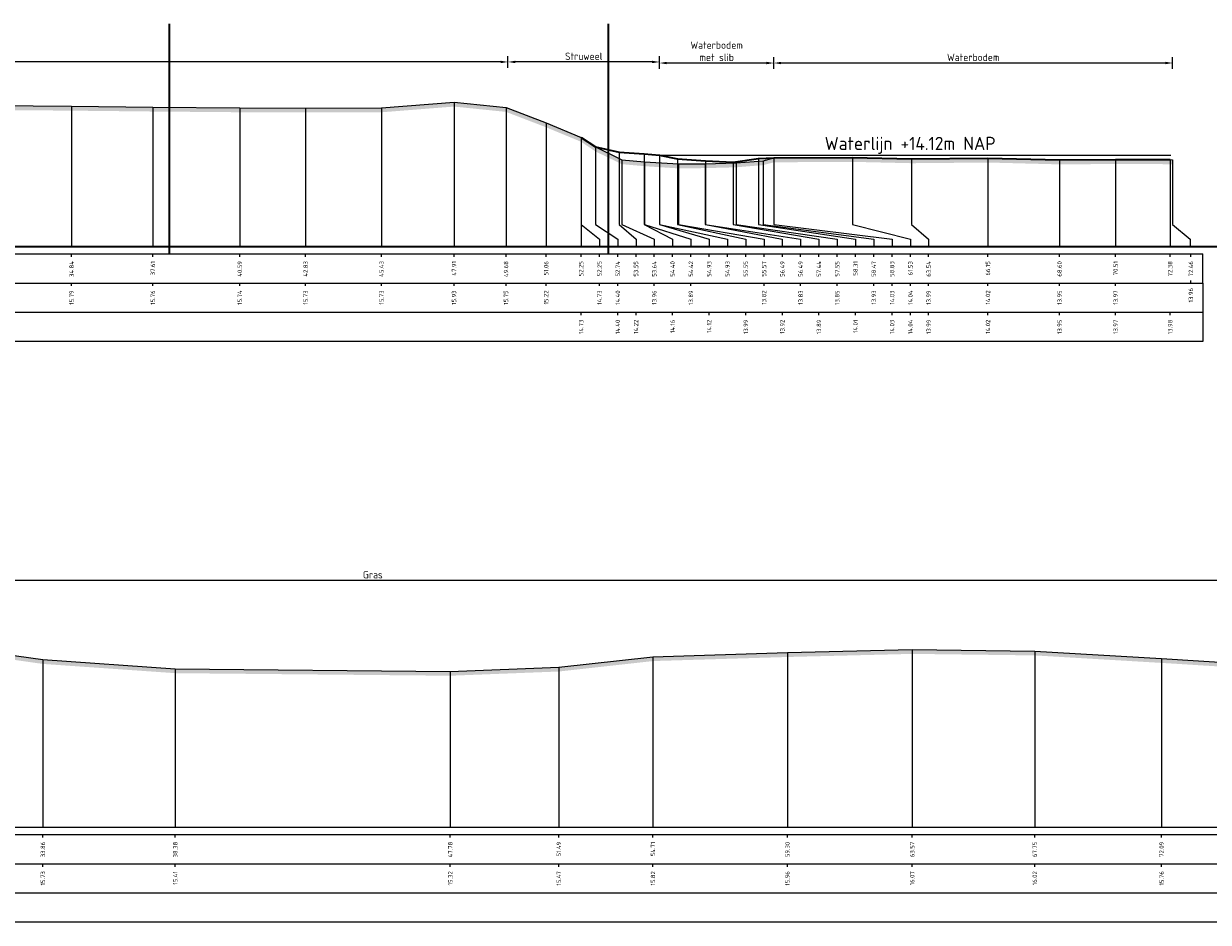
# Model space of a CAD drawing. Header units: metres. Extents: x 197883 to 206898, y 361907 to 364395.
# Tile 184 of 256: x 205948 to 205989, y 363754 to 363784. Entities that reach past the tile are written whole.
import ezdxf
from ezdxf.enums import TextEntityAlignment as Align

# ---------------------------------------------------------------- set-up
doc = ezdxf.new("R2010")
doc.units = ezdxf.units.M
doc.header["$PDMODE"] = 35
doc.header["$PDSIZE"] = 0.075
doc.layers.add('N-WE-OG-HULPLIJN-G', color=50, linetype='Continuous', lineweight=35, plot=False)
doc.layers.add('V-WE-OG-HULPLIJN-G', color=50, linetype='Continuous', lineweight=35, plot=False)
for name, color, linetype, lineweight in [('X-ME-AL-PROFIEL_BOVENKANT SLIB-GD', 42, 'Continuous', 35), ('X-ME-AL-PROFIEL_HUIDIG MAAIVELD-GD', 252, 'Continuous', 0), ('X-XX-AL-DETAIL1-M', 7, 'Continuous', 18), ('X-XX-AL-NAP-T18', 7, 'Continuous', 18)]:
    doc.layers.add(name, color=color, linetype=linetype, lineweight=lineweight)
doc.layers.add('X-ME-AL-PROFIEL_WATERLIJN-GD', color=150, linetype='Continuous')
doc.layers.add('X-ME-AL-PROFIELRASTER-S', color=7, linetype='Continuous')
doc.styles.add('NLCS-ISO', font='NLCS-ISO.ttf', dxfattribs={"height": 1.8})
doc.styles.add('NLCS-ISO-ANNOTATIVE-T18', font='NLCS-ISO.ttf', dxfattribs={"height": 1.8})
doc.styles.add('NLCS-ISO-M100-T25', font='NLCS-ISO.ttf', dxfattribs={"height": 0.25})
doc.dimstyles.new('NLCS-M100-T25-PIJL_L2_H1', dxfattribs={"dimscale": 0.1, "dimtxt": 2.5, "dimasz": 2.5, "dimexe": 2, "dimexo": 2, "dimgap": 0.7, "dimtad": 1, "dimzin": 0, "dimdsep": 46, "dimtxsty": 'NLCS-ISO-M100-T25', "dimcen": 0, "dimdle": 2, "dimclrd": 256, "dimclre": 256, "dimclrt": 256, "dimadec": 1, "dimazin": 0, "dimtfac": 1, "dimtdec": 3, "dimtofl": 0, "dimtmove": 0, "dimatfit": 3, "dimfxl": 2, "dimfxlon": 1, "dimtfillclr": 256, "dimtolj": 1, "dimtzin": 0, "dimlwd": -1, "dimlwe": -1, "dimarcsym": 0})

# ---------------------------------------------------------------- blocks, each defined once
blk = doc.blocks.new('SAL-PROFIELRASTER_BALK_EIND1-D')
at = {"color": 0, "linetype": 'ByBlock', "lineweight": -2}
blk.add_line((1, -12.5), (1, -2.5), dxfattribs=at)
at = {"color": 0, "linetype": 'ByBlock', "lineweight": -2, "flags": 128}
for points in [[(0, 0), (1, 0)], [(0, -2.5), (1, -2.5)], [(0, -12.5), (1, -12.5)]]:
    blk.add_lwpolyline(points, dxfattribs=at)
blk = doc.blocks.new('SAL-PROFIELRASTER_BALK_EIND2-D')
at = {"color": 0, "linetype": 'ByBlock', "lineweight": -2}
for p, q in [((1, -2.5), (1, -12.5)), ((1, -12.5), (0, -12.5))]:
    blk.add_line(p, q, dxfattribs=at)
blk = doc.blocks.new('SAL-PROFIELRASTER_BALK_DATA-D')
at = {"color": 0, "linetype": 'ByBlock', "lineweight": -2}
blk.add_lwpolyline([(0, -3.5), (0, -2.5)], dxfattribs=at)
at = {"color": 0, "linetype": 'ByBlock', "lineweight": -2, "style": 'NLCS-ISO-ANNOTATIVE-T18'}
blk.add_attdef('GETAL', text='', height=1.5, rotation=90, dxfattribs=at).set_placement((0.75, -5), align=Align.RIGHT)
blk = doc.blocks.new('SAL-PROFIELRASTER_AANHAAL-D')
at = {"color": 9, "linetype": 'ByBlock', "lineweight": -2, "flags": 128}
blk.add_lwpolyline([(0, 1), (0, 0)], dxfattribs=at)
blk = doc.blocks.new('SAL-PROFIELRASTER_AANHAAL_STAGGER-D')
at = {"color": 9, "linetype": 'ByBlock', "lineweight": -2, "flags": 128}
for points in [[(0, 0), (0, -0.25)], [(0, -0.25), (1, -0.75)], [(1, -0.75), (1, -1)]]:
    blk.add_lwpolyline(points, dxfattribs=at)
blk = doc.blocks.new('*D217')
at = {"layer": 'Defpoints', "color": 0, "transparency": 16777216}
for p in [(205915.108, 363782.934), (205915.108, 363776.632), (205964.858, 363776.632)]:
    blk.add_point(p, dxfattribs=at)
at = {"layer": 'X-XX-AL-DETAIL1-M', "color": 253, "transparency": 16777216}
for p, q in [((205915.108, 363782.734), (205915.108, 363783.134)), ((205964.608, 363782.934), (205915.358, 363782.934)), ((205964.858, 363782.734), (205964.858, 363783.134))]:
    blk.add_line(p, q, dxfattribs=at)
for points in [[(205915.358, 363782.976), (205915.358, 363782.893), (205915.108, 363782.934)], [(205964.608, 363782.976), (205964.608, 363782.893), (205964.858, 363782.934)]]:
    blk.add_solid(points, dxfattribs=at)
at = {"layer": 'X-XX-AL-DETAIL1-M', "color": 253, "transparency": 16777216, "insert": (205939.983, 363783.129), "char_height": 0.25, "attachment_point": 5, "style": 'NLCS-ISO-M100-T25'}
blk.add_mtext('\\A1;Gras', dxfattribs=at)
blk = doc.blocks.new('*D218')
at = {"layer": 'Defpoints', "color": 0, "transparency": 16777216}
for p in [(205964.858, 363782.934), (205970.035, 363779.75), (205964.858, 363776.632)]:
    blk.add_point(p, dxfattribs=at)
at = {"layer": 'X-XX-AL-DETAIL1-M', "color": 253, "transparency": 16777216}
for p, q in [((205964.858, 363782.734), (205964.858, 363783.134)), ((205969.785, 363782.934), (205965.108, 363782.934)), ((205970.035, 363782.734), (205970.035, 363783.134))]:
    blk.add_line(p, q, dxfattribs=at)
for points in [[(205965.108, 363782.976), (205965.108, 363782.893), (205964.858, 363782.934)], [(205969.785, 363782.976), (205969.785, 363782.893), (205970.035, 363782.934)]]:
    blk.add_solid(points, dxfattribs=at)
at = {"layer": 'X-XX-AL-DETAIL1-M', "color": 253, "transparency": 16777216, "insert": (205967.447, 363783.129), "char_height": 0.25, "attachment_point": 5, "style": 'NLCS-ISO-M100-T25'}
blk.add_mtext('\\A1;Struweel', dxfattribs=at)
blk = doc.blocks.new('*D219')
at = {"layer": 'Defpoints', "color": 0, "transparency": 16777216}
for p in [(205970.035, 363782.898), (205970.035, 363779.75), (205973.942, 363779.657)]:
    blk.add_point(p, dxfattribs=at)
at = {"layer": 'X-XX-AL-DETAIL1-M', "color": 253, "transparency": 16777216}
for p, q in [((205970.035, 363782.698), (205970.035, 363783.098)), ((205973.692, 363782.898), (205970.285, 363782.898)), ((205973.942, 363782.698), (205973.942, 363783.098))]:
    blk.add_line(p, q, dxfattribs=at)
for points in [[(205970.285, 363782.94), (205970.285, 363782.856), (205970.035, 363782.898)], [(205973.692, 363782.94), (205973.692, 363782.856), (205973.942, 363782.898)]]:
    blk.add_solid(points, dxfattribs=at)
at = {"layer": 'X-XX-AL-DETAIL1-M', "color": 253, "transparency": 16777216, "insert": (205971.989, 363783.301), "char_height": 0.25, "attachment_point": 5, "style": 'NLCS-ISO-M100-T25'}
blk.add_mtext('\\A1;Waterbodem\\Pmet slib', dxfattribs=at)
blk = doc.blocks.new('*D220')
at = {"layer": 'Defpoints', "color": 0, "transparency": 16777216}
for p in [(205973.942, 363782.898), (205973.942, 363779.657), (205987.572, 363777.382)]:
    blk.add_point(p, dxfattribs=at)
at = {"layer": 'X-XX-AL-DETAIL1-M', "color": 253, "transparency": 16777216}
for p, q in [((205973.942, 363782.698), (205973.942, 363783.098)), ((205987.322, 363782.898), (205974.192, 363782.898)), ((205987.572, 363782.698), (205987.572, 363783.098))]:
    blk.add_line(p, q, dxfattribs=at)
for points in [[(205974.192, 363782.94), (205974.192, 363782.856), (205973.942, 363782.898)], [(205987.322, 363782.94), (205987.322, 363782.856), (205987.572, 363782.898)]]:
    blk.add_solid(points, dxfattribs=at)
at = {"layer": 'X-XX-AL-DETAIL1-M', "color": 253, "transparency": 16777216, "insert": (205980.757, 363783.093), "char_height": 0.25, "attachment_point": 5, "style": 'NLCS-ISO-M100-T25'}
blk.add_mtext('\\A1;Waterbodem', dxfattribs=at)
blk = doc.blocks.new('SAL-PROFIELRASTER_BALK_EIND1-SOD')
at = {"color": 0, "linetype": 'ByBlock', "lineweight": -2, "flags": 128}
for points in [[(0, 0), (1, 0)], [(0, -2.5), (1, -2.5)], [(0, -12.5), (1, -12.5)]]:
    blk.add_lwpolyline(points, dxfattribs=at)
blk = doc.blocks.new('SAL-PROFIELRASTER_BALK_EIND2-SOD')
at = {"color": 0, "linetype": 'ByBlock', "lineweight": -2}
blk.add_line((1, -12.5), (0, -12.5), dxfattribs=at)
blk = doc.blocks.new('SAL-PROFIELRASTER_BALK_DATA-SOD')
at = {"color": 0, "linetype": 'ByBlock', "lineweight": -2}
blk.add_lwpolyline([(0, -3.5), (0, -2.5)], dxfattribs=at)
at = {"color": 0, "linetype": 'ByBlock', "lineweight": -2, "style": 'NLCS-ISO-ANNOTATIVE-T18'}
blk.add_attdef('GETAL', text='', height=1.5, rotation=90, dxfattribs=at).set_placement((0.75, -5), align=Align.RIGHT)
blk = doc.blocks.new('SAL-PROFIELRASTER_AANHAAL-SOD')
at = {"color": 9, "linetype": 'ByBlock', "lineweight": -2, "flags": 128}
blk.add_lwpolyline([(0, 1), (0, 0)], dxfattribs=at)
blk = doc.blocks.new('*D265')
at = {"layer": 'Defpoints', "color": 0, "transparency": 16777216}
for p in [(205915.108, 363765.225), (206005.371, 363760.908), (205915.108, 363756.798)]:
    blk.add_point(p, dxfattribs=at)
at = {"layer": 'X-XX-AL-DETAIL1-M', "color": 253, "transparency": 16777216}
for p, q in [((205915.108, 363765.025), (205915.108, 363765.425)), ((206005.371, 363765.025), (206005.371, 363765.425)), ((206005.121, 363765.225), (205915.358, 363765.225))]:
    blk.add_line(p, q, dxfattribs=at)
for points in [[(205915.358, 363765.267), (205915.358, 363765.184), (205915.108, 363765.225)], [(206005.121, 363765.267), (206005.121, 363765.184), (206005.371, 363765.225)]]:
    blk.add_solid(points, dxfattribs=at)
at = {"layer": 'X-XX-AL-DETAIL1-M', "color": 253, "transparency": 16777216, "insert": (205960.239, 363765.42), "char_height": 0.25, "attachment_point": 5, "style": 'NLCS-ISO-M100-T25'}
blk.add_mtext('\\A1;Gras', dxfattribs=at)

msp = doc.modelspace()

# ---------------------------------------------------------------- hatches: boundary and pattern name
at = {"layer": 'X-ME-AL-PROFIEL_HUIDIG MAAIVELD-GD'}
h = msp.add_hatch(dxfattribs=at)
h.set_pattern_fill('AGR-MAAIVELD', color=256, scale=0.05, pattern_type=2)
h.set_pattern_definition([(45, (109.24968, 358.3328), (-0.25000007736, 0.25000007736), []), (45, (109.21396, 358.36853), (0, 0.50000015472), [0.3535535, -0.3535535]), (45, (109.17825, 358.40424), (0, 0.50000015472), [0.3535535, -0.3535535]), (45, (109.14203, 358.44046), (0, 0.50000015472), [0.3535535, -0.3535535]), (45, (109.10682, 358.47567), (0, 0.50000015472), [0.3535535, -0.3535535]), (45, (109.0711, 358.5114), (0, 0.50000015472), [0.3535535, -0.3535535]), (45, (109.0354, 358.5471), (0, 0.50000015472), [0.3535535, -0.3535535]), (315, (109.24968, 358.3328), (0.25000007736, 0.25000007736), []), (315, (109.2854, 358.36853), (0.50000015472, -1e-16), [0.3535535, -0.3535535]), (315, (109.3211, 358.40424), (0.50000015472, -1e-16), [0.3535535, -0.3535535]), (315, (109.35732, 358.44046), (0.50000015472, -1e-16), [0.3535535, -0.3535535]), (315, (109.39253, 358.47567), (0.50000015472, -1e-16), [0.3535535, -0.3535535]), (315, (109.42825, 358.5114), (0.50000015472, -1e-16), [0.3535535, -0.3535535]), (315, (109.46396, 358.5471), (0.50000015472, -1e-16), [0.3535535, -0.3535535])])
h.paths.add_polyline_path([(205987.572, 363779.592), (205987.572, 363779.442), (205985.622, 363779.449), (205983.709, 363779.436), (205981.262, 363779.499), (205978.647, 363779.476), (205976.636, 363779.522), (205973.942, 363779.507), (205973.578, 363779.411), (205972.655, 363779.336), (205971.601, 363779.308), (205970.68, 363779.299), (205969.525, 363779.374), (205968.747, 363779.444), (205967.845, 363779.88), (205967.359, 363780.207), (205966.163, 363780.702), (205964.791, 363781.229), (205963.014, 363781.411), (205960.534, 363781.215), (205957.94, 363781.21), (205955.693, 363781.217), (205952.723, 363781.241), (205949.945, 363781.271), (205947.313, 363781.293), (205944.612, 363781.295), (205941.81, 363781.312), (205939.529, 363781.285), (205936.789, 363781.291), (205934.037, 363781.234), (205930.275, 363781.232), (205926.773, 363781.253), (205924.256, 363781.265), (205922.226, 363781.302), (205919.677, 363781.333), (205917.584, 363781.441), (205915.108, 363781.384), (205915.108, 363781.534), (205917.584, 363781.591), (205919.677, 363781.483), (205922.226, 363781.452), (205924.256, 363781.415), (205926.773, 363781.403), (205930.275, 363781.382), (205934.037, 363781.384), (205936.789, 363781.441), (205939.529, 363781.435), (205941.81, 363781.462), (205944.612, 363781.445), (205947.313, 363781.443), (205949.945, 363781.421), (205952.723, 363781.391), (205955.693, 363781.367), (205957.94, 363781.36), (205960.534, 363781.365), (205963.014, 363781.561), (205964.791, 363781.379), (205966.163, 363780.852), (205967.359, 363780.357), (205967.845, 363780.03), (205968.747, 363779.594), (205969.525, 363779.524), (205970.68, 363779.449), (205971.601, 363779.458), (205972.655, 363779.486), (205973.578, 363779.561), (205973.942, 363779.657), (205976.636, 363779.672), (205978.647, 363779.626), (205981.262, 363779.649), (205983.709, 363779.586), (205985.622, 363779.599)])
h = msp.add_hatch(dxfattribs=at)
h.set_pattern_fill('AGR-MAAIVELD', color=256, scale=0.05, pattern_type=2)
h.set_pattern_definition([(45, (131.24896, 44.17828), (-0.25000007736, 0.25000007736), []), (45, (131.21325, 44.214), (0, 0.50000015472), [0.3535535, -0.3535535]), (45, (131.17753, 44.2497), (0, 0.50000015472), [0.3535535, -0.3535535]), (45, (131.14132, 44.28592), (0, 0.50000015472), [0.3535535, -0.3535535]), (45, (131.1061, 44.32113), (0, 0.50000015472), [0.3535535, -0.3535535]), (45, (131.0704, 44.35685), (0, 0.50000015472), [0.3535535, -0.3535535]), (45, (131.03468, 44.39256), (0, 0.50000015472), [0.3535535, -0.3535535]), (315, (131.24896, 44.17828), (0.25000007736, 0.25000007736), []), (315, (131.28468, 44.214), (0.50000015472, -1e-16), [0.3535535, -0.3535535]), (315, (131.3204, 44.2497), (0.50000015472, -1e-16), [0.3535535, -0.3535535]), (315, (131.3566, 44.28592), (0.50000015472, -1e-16), [0.3535535, -0.3535535]), (315, (131.39182, 44.32113), (0.50000015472, -1e-16), [0.3535535, -0.3535535]), (315, (131.42753, 44.35685), (0.50000015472, -1e-16), [0.3535535, -0.3535535]), (315, (131.46325, 44.39256), (0.50000015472, -1e-16), [0.3535535, -0.3535535])])
h.paths.add_polyline_path([(206027.169, 363759.158), (206027.169, 363759.008), (206025.043, 363759.267), (206022.24, 363759.531), (206020.267, 363759.636), (206018.058, 363759.759), (206017.143, 363759.856), (206015.725, 363760.007), (206013.958, 363760.13), (206012.476, 363760.238), (206010.877, 363760.404), (206009.324, 363760.517), (206007.958, 363760.586), (206006.392, 363760.713), (206005.371, 363760.758), (206004.88, 363760.839), (206004.668, 363761.174), (206003.71, 363761.409), (206002.792, 363761.748), (206001.806, 363762.094), (206000.966, 363762.291), (205999.678, 363762.358), (205997.958, 363762.465), (205994.591, 363762.282), (205991.17, 363762.162), (205987.194, 363762.408), (205982.86, 363762.664), (205978.673, 363762.716), (205974.408, 363762.61), (205969.813, 363762.471), (205966.595, 363762.114), (205962.887, 363761.97), (205953.489, 363762.057), (205948.964, 363762.373), (205947.146, 363762.63), (205944.605, 363762.967), (205938.799, 363763.223), (205932.361, 363763.311), (205926.026, 363763.3), (205920.535, 363763.263), (205915.108, 363763.163), (205915.108, 363763.313), (205920.535, 363763.413), (205926.026, 363763.45), (205932.361, 363763.461), (205938.799, 363763.373), (205944.605, 363763.117), (205947.146, 363762.78), (205948.964, 363762.523), (205953.489, 363762.207), (205962.887, 363762.12), (205966.595, 363762.264), (205969.813, 363762.621), (205974.408, 363762.76), (205978.673, 363762.866), (205982.86, 363762.814), (205987.194, 363762.558), (205991.17, 363762.312), (205994.591, 363762.432), (205997.958, 363762.615), (205999.678, 363762.508), (206000.966, 363762.441), (206001.806, 363762.244), (206002.792, 363761.898), (206003.71, 363761.559), (206004.668, 363761.324), (206004.88, 363760.989), (206005.371, 363760.908), (206006.392, 363760.863), (206007.958, 363760.736), (206009.324, 363760.667), (206010.877, 363760.554), (206012.476, 363760.388), (206013.958, 363760.28), (206015.725, 363760.157), (206017.143, 363760.006), (206018.058, 363759.909), (206020.267, 363759.786), (206022.24, 363759.681), (206025.043, 363759.417)])

# ---------------------------------------------------------------- linework, layer by layer
at = {"layer": 'N-WE-OG-HULPLIJN-G'}
for points in [[(205953.288, 363776.382), (205953.288, 363784.241)], [(205907.908, 363776.632), (205995.967, 363776.632)]]:
    msp.add_lwpolyline(points, dxfattribs=at)
at = {"layer": 'V-WE-OG-HULPLIJN-G'}
msp.add_lwpolyline([(205968.288, 363776.382), (205968.288, 363784.241)], dxfattribs=at)
at = {"layer": 'X-ME-AL-PROFIEL_BOVENKANT SLIB-GD'}
msp.add_lwpolyline([(205967.359, 363780.357), (205967.845, 363780.03), (205968.659, 363779.848), (205969.509, 363779.793), (205970.035, 363779.75), (205970.657, 363779.624), (205971.603, 363779.552), (205972.549, 363779.517), (205973.423, 363779.639), (205973.942, 363779.657), (205976.636, 363779.672), (205978.647, 363779.626), (205981.262, 363779.649), (205983.709, 363779.586), (205985.622, 363779.599), (205987.488, 363779.608)], dxfattribs=at)
at = {"layer": 'X-ME-AL-PROFIEL_HUIDIG MAAIVELD-GD'}
for points in [[(205947.313, 363781.443), (205949.945, 363781.421), (205952.723, 363781.391), (205955.693, 363781.367), (205957.94, 363781.36), (205960.534, 363781.365), (205963.014, 363781.561), (205964.791, 363781.379), (205966.163, 363780.852), (205967.359, 363780.357), (205967.845, 363780.03), (205968.747, 363779.594), (205969.525, 363779.524), (205970.68, 363779.449), (205971.601, 363779.458), (205972.655, 363779.486), (205973.578, 363779.561), (205973.942, 363779.657), (205976.636, 363779.672), (205978.647, 363779.626), (205981.262, 363779.649), (205983.709, 363779.586), (205985.622, 363779.599), (205987.572, 363779.592)], [(205915.108, 363763.313), (205920.535, 363763.413), (205926.026, 363763.45), (205932.361, 363763.461), (205938.799, 363763.373), (205944.605, 363763.117), (205947.146, 363762.78), (205948.964, 363762.523), (205953.489, 363762.207), (205962.887, 363762.12), (205966.595, 363762.264), (205969.813, 363762.621), (205974.408, 363762.76), (205978.673, 363762.866), (205982.86, 363762.814), (205987.194, 363762.558), (205991.17, 363762.312)]]:
    msp.add_lwpolyline(points, dxfattribs=at)
at = {"layer": 'X-ME-AL-PROFIEL_WATERLIJN-GD'}
msp.add_lwpolyline([(205970.035, 363779.75), (205987.512, 363779.754)], dxfattribs=at)

# ---------------------------------------------------------------- block references
at = {"layer": 'X-ME-AL-PROFIELRASTER-S'}
for name, p, yscale in [('SAL-PROFIELRASTER_AANHAAL-D', (205949.945, 363776.632), 4.789), ('SAL-PROFIELRASTER_AANHAAL-D', (205952.723, 363776.632), 4.759), ('SAL-PROFIELRASTER_AANHAAL-D', (205955.693, 363776.632), 4.734999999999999), ('SAL-PROFIELRASTER_AANHAAL-D', (205957.94, 363776.632), 4.728), ('SAL-PROFIELRASTER_AANHAAL-D', (205960.534, 363776.632), 4.733000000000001), ('SAL-PROFIELRASTER_AANHAAL-D', (205963.014, 363776.632), 4.929), ('SAL-PROFIELRASTER_AANHAAL-D', (205964.791, 363776.632), 4.747), ('SAL-PROFIELRASTER_AANHAAL-D', (205966.163, 363776.632), 4.220000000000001), ('SAL-PROFIELRASTER_AANHAAL-D', (205967.359, 363776.632), 3.725), ('SAL-PROFIELRASTER_AANHAAL-D', (205967.359, 363776.632), 3.725), ('SAL-PROFIELRASTER_AANHAAL-D', (205967.359, 363777.632), 2.725), ('SAL-PROFIELRASTER_AANHAAL-D', (205967.845, 363777.632), 2.398), ('SAL-PROFIELRASTER_AANHAAL-D', (205967.845, 363777.632), 2.398), ('SAL-PROFIELRASTER_AANHAAL-D', (205967.845, 363777.632), 2.398), ('SAL-PROFIELRASTER_AANHAAL-D', (205968.659, 363777.632), 2.215999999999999), ('SAL-PROFIELRASTER_AANHAAL-D', (205968.747, 363777.632), 1.962), ('SAL-PROFIELRASTER_AANHAAL-D', (205969.509, 363777.632), 2.161), ('SAL-PROFIELRASTER_AANHAAL-D', (205970.035, 363777.632), 2.118), ('SAL-PROFIELRASTER_AANHAAL-D', (205970.035, 363777.632), 2.118), ('SAL-PROFIELRASTER_AANHAAL-D', (205970.035, 363777.632), 2.118), ('SAL-PROFIELRASTER_AANHAAL-D', (205970.657, 363777.632), 1.992000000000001), ('SAL-PROFIELRASTER_AANHAAL-D', (205971.603, 363777.632), 1.92), ('SAL-PROFIELRASTER_AANHAAL-D', (205973.423, 363777.632), 2.007), ('SAL-PROFIELRASTER_AANHAAL-D', (205973.578, 363777.632), 1.929), ('SAL-PROFIELRASTER_AANHAAL-D', (205973.942, 363777.632), 2.025), ('SAL-PROFIELRASTER_AANHAAL-D', (205973.942, 363777.632), 2.025), ('SAL-PROFIELRASTER_AANHAAL-D', (205976.636, 363777.632), 2.039999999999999), ('SAL-PROFIELRASTER_AANHAAL-D', (205976.636, 363777.632), 2.039999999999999), ('SAL-PROFIELRASTER_AANHAAL-D', (205978.647, 363777.632), 1.994), ('SAL-PROFIELRASTER_AANHAAL-D', (205978.647, 363777.632), 1.994), ('SAL-PROFIELRASTER_AANHAAL-D', (205981.262, 363776.632), 3.016999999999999), ('SAL-PROFIELRASTER_AANHAAL-D', (205981.262, 363776.632), 3.016999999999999), ('SAL-PROFIELRASTER_AANHAAL-D', (205983.709, 363776.632), 2.954000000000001), ('SAL-PROFIELRASTER_AANHAAL-D', (205983.709, 363776.632), 2.954000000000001), ('SAL-PROFIELRASTER_AANHAAL-D', (205985.622, 363776.632), 2.967000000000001), ('SAL-PROFIELRASTER_AANHAAL-D', (205985.622, 363776.632), 2.967000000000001), ('SAL-PROFIELRASTER_AANHAAL-D', (205987.488, 363776.632), 2.976000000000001), ('SAL-PROFIELRASTER_AANHAAL-D', (205987.572, 363777.632), 1.960000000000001), ('SAL-PROFIELRASTER_AANHAAL-D', (205969.525, 363777.632), 1.891999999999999), ('SAL-PROFIELRASTER_AANHAAL-D', (205970.68, 363777.632), 1.817), ('SAL-PROFIELRASTER_AANHAAL-D', (205971.601, 363777.632), 1.826000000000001), ('SAL-PROFIELRASTER_AANHAAL-D', (205972.549, 363777.632), 1.885), ('SAL-PROFIELRASTER_AANHAAL-D', (205972.655, 363777.632), 1.853999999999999), ('SAL-PROFIELRASTER_AANHAAL-SOD', (205969.813, 363756.798), 5.822998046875), ('SAL-PROFIELRASTER_AANHAAL-SOD', (205974.408, 363756.798), 5.962100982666), ('SAL-PROFIELRASTER_AANHAAL-SOD', (205978.673, 363756.798), 6.067897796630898), ('SAL-PROFIELRASTER_AANHAAL-SOD', (205982.86, 363756.798), 6.0158996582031), ('SAL-PROFIELRASTER_AANHAAL-SOD', (205987.194, 363756.798), 5.7600975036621), ('SAL-PROFIELRASTER_AANHAAL-SOD', (205948.964, 363756.798), 5.725399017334), ('SAL-PROFIELRASTER_AANHAAL-SOD', (205953.489, 363756.798), 5.408699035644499), ('SAL-PROFIELRASTER_AANHAAL-SOD', (205966.595, 363756.798), 5.4660987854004), ('SAL-PROFIELRASTER_AANHAAL-SOD', (205962.887, 363756.798), 5.3217010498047)]:
    msp.add_blockref(name, p, dxfattribs=dict(at, yscale=yscale))
for p, xscale, zscale in [((205967.359, 363777.632), 0.6249999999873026, 0.6249999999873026), ((205967.845, 363777.632), 0.763210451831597, 0.763210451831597), ((205967.845, 363777.632), 0.763210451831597, 0.763210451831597), ((205967.845, 363777.632), 0.763210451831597, 0.763210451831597), ((205968.659, 363777.632), 0.5745182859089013, 0.5745182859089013), ((205968.747, 363777.632), 1.111360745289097, 1.111360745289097), ((205969.509, 363777.632), 0.9744884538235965, 0.9744884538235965), ((205969.525, 363777.632), 1.583261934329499, 1.583261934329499), ((205970.035, 363777.632), 1.698093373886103, 1.698093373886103), ((205970.035, 363777.632), 2.323093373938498, 2.323093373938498), ((205970.035, 363777.632), 2.323093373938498, 2.323093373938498), ((205970.657, 363777.632), 2.326369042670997, 2.326369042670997), ((205970.68, 363777.632), 2.928037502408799, 2.928037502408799), ((205971.601, 363777.632), 3.257206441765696, 3.257206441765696), ((205971.603, 363777.632), 2.6306466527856, 2.6306466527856), ((205972.549, 363777.632), 2.9340999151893, 2.9340999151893), ((205972.655, 363777.632), 3.453323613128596, 3.453323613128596), ((205973.423, 363777.632), 3.310664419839, 3.310664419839), ((205973.578, 363777.632), 3.780756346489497, 3.780756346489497), ((205973.942, 363777.632), 4.041488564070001, 4.041488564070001), ((205973.942, 363777.632), 4.041488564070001, 4.041488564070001), ((205976.636, 363777.632), 1.972757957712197, 1.972757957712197), ((205976.636, 363777.632), 1.972757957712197, 1.972757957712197), ((205978.647, 363777.632), 0.586436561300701, 0.586436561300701), ((205978.647, 363777.632), 0.586436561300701, 0.586436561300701), ((205987.572, 363777.632), 0.6, 1.165882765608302)]:
    msp.add_blockref('SAL-PROFIELRASTER_AANHAAL_STAGGER-D', p, dxfattribs=dict(at, xscale=xscale, zscale=zscale))
at = {"layer": 'X-ME-AL-PROFIELRASTER-S', "yscale": 0.1}
for name, p, xscale, zscale in [('SAL-PROFIELRASTER_BALK_EIND1-D', (205915.108, 363776.632), 73.5, 73.08877930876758), ('SAL-PROFIELRASTER_BALK_EIND2-D', (205915.108, 363775.632), 73.5, 73.08877930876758), ('SAL-PROFIELRASTER_BALK_EIND2-D', (205915.108, 363774.632), 73.5, 73.08877930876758), ('SAL-PROFIELRASTER_BALK_EIND1-SOD', (205915.108, 363756.798), 112.686398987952, 112.686398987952), ('SAL-PROFIELRASTER_BALK_EIND2-SOD', (205915.108, 363755.794), 112.686398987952, 112.686398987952), ('SAL-PROFIELRASTER_BALK_EIND2-SOD', (205915.108, 363754.798), 112.686398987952, 112.686398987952)]:
    msp.add_blockref(name, p, dxfattribs=dict(at, xscale=xscale, zscale=zscale))
at = {"layer": 'X-ME-AL-PROFIELRASTER-S', "xscale": 0.1, "yscale": 0.1, "zscale": 0.1}
for name, p, values in [('SAL-PROFIELRASTER_BALK_DATA-D', (205949.945, 363776.632), {'GETAL': '34.84'}), ('SAL-PROFIELRASTER_BALK_DATA-D', (205952.723, 363776.632), {'GETAL': '37.61'}), ('SAL-PROFIELRASTER_BALK_DATA-D', (205955.693, 363776.632), {'GETAL': '40.59'}), ('SAL-PROFIELRASTER_BALK_DATA-D', (205957.94, 363776.632), {'GETAL': '42.83'}), ('SAL-PROFIELRASTER_BALK_DATA-D', (205960.534, 363776.632), {'GETAL': '45.43'}), ('SAL-PROFIELRASTER_BALK_DATA-D', (205963.014, 363776.632), {'GETAL': '47.91'}), ('SAL-PROFIELRASTER_BALK_DATA-D', (205964.791, 363776.632), {'GETAL': '49.68'}), ('SAL-PROFIELRASTER_BALK_DATA-D', (205966.163, 363776.632), {'GETAL': '51.06'}), ('SAL-PROFIELRASTER_BALK_DATA-D', (205967.359, 363776.632), {'GETAL': '52.25'}), ('SAL-PROFIELRASTER_BALK_DATA-D', (205967.359, 363776.632), {'GETAL': '52.25'}), ('SAL-PROFIELRASTER_BALK_DATA-D', (205967.984, 363776.632), {'GETAL': '52.25'}), ('SAL-PROFIELRASTER_BALK_DATA-D', (205968.609, 363776.632), {'GETAL': '52.74'}), ('SAL-PROFIELRASTER_BALK_DATA-D', (205968.609, 363776.632), {'GETAL': '52.74'}), ('SAL-PROFIELRASTER_BALK_DATA-D', (205968.609, 363776.632), {'GETAL': '52.74'}), ('SAL-PROFIELRASTER_BALK_DATA-D', (205969.234, 363776.632), {'GETAL': '53.55'}), ('SAL-PROFIELRASTER_BALK_DATA-D', (205969.859, 363776.632), {'GETAL': '53.64'}), ('SAL-PROFIELRASTER_BALK_DATA-D', (205970.484, 363776.632), {'GETAL': '54.40'}), ('SAL-PROFIELRASTER_BALK_DATA-D', (205971.109, 363776.632), {'GETAL': '54.42'}), ('SAL-PROFIELRASTER_BALK_DATA-D', (205971.734, 363776.632), {'GETAL': '54.93'}), ('SAL-PROFIELRASTER_BALK_DATA-D', (205972.359, 363776.632), {'GETAL': '54.93'}), ('SAL-PROFIELRASTER_BALK_DATA-D', (205972.984, 363776.632), {'GETAL': '55.55'}), ('SAL-PROFIELRASTER_BALK_DATA-D', (205973.609, 363776.632), {'GETAL': '55.57'}), ('SAL-PROFIELRASTER_BALK_DATA-D', (205974.234, 363776.632), {'GETAL': '56.49'}), ('SAL-PROFIELRASTER_BALK_DATA-D', (205974.859, 363776.632), {'GETAL': '56.49'}), ('SAL-PROFIELRASTER_BALK_DATA-D', (205975.484, 363776.632), {'GETAL': '57.44'}), ('SAL-PROFIELRASTER_BALK_DATA-D', (205976.109, 363776.632), {'GETAL': '57.55'}), ('SAL-PROFIELRASTER_BALK_DATA-D', (205976.734, 363776.632), {'GETAL': '58.31'}), ('SAL-PROFIELRASTER_BALK_DATA-D', (205977.359, 363776.632), {'GETAL': '58.47'}), ('SAL-PROFIELRASTER_BALK_DATA-D', (205977.984, 363776.632), {'GETAL': '58.83'}), ('SAL-PROFIELRASTER_BALK_DATA-D', (205977.984, 363776.632), {'GETAL': '58.83'}), ('SAL-PROFIELRASTER_BALK_DATA-D', (205978.609, 363776.632), {'GETAL': '61.53'}), ('SAL-PROFIELRASTER_BALK_DATA-D', (205978.609, 363776.632), {'GETAL': '61.53'}), ('SAL-PROFIELRASTER_BALK_DATA-D', (205979.234, 363776.632), {'GETAL': '63.54'}), ('SAL-PROFIELRASTER_BALK_DATA-D', (205979.234, 363776.632), {'GETAL': '63.54'}), ('SAL-PROFIELRASTER_BALK_DATA-D', (205981.262, 363776.632), {'GETAL': '66.15'}), ('SAL-PROFIELRASTER_BALK_DATA-D', (205981.262, 363776.632), {'GETAL': '66.15'}), ('SAL-PROFIELRASTER_BALK_DATA-D', (205983.709, 363776.632), {'GETAL': '68.60'}), ('SAL-PROFIELRASTER_BALK_DATA-D', (205983.709, 363776.632), {'GETAL': '68.60'}), ('SAL-PROFIELRASTER_BALK_DATA-D', (205985.622, 363776.632), {'GETAL': '70.51'}), ('SAL-PROFIELRASTER_BALK_DATA-D', (205985.622, 363776.632), {'GETAL': '70.51'}), ('SAL-PROFIELRASTER_BALK_DATA-D', (205987.488, 363776.632), {'GETAL': '72.38'}), ('SAL-PROFIELRASTER_BALK_DATA-D', (205988.197, 363776.632), {'GETAL': '72.46'}), ('SAL-PROFIELRASTER_BALK_DATA-D', (205949.945, 363775.632), {'GETAL': '15.79'}), ('SAL-PROFIELRASTER_BALK_DATA-D', (205952.723, 363775.632), {'GETAL': '15.76'}), ('SAL-PROFIELRASTER_BALK_DATA-D', (205955.693, 363775.632), {'GETAL': '15.74'}), ('SAL-PROFIELRASTER_BALK_DATA-D', (205957.94, 363775.632), {'GETAL': '15.73'}), ('SAL-PROFIELRASTER_BALK_DATA-D', (205960.534, 363775.632), {'GETAL': '15.73'}), ('SAL-PROFIELRASTER_BALK_DATA-D', (205963.014, 363775.632), {'GETAL': '15.93'}), ('SAL-PROFIELRASTER_BALK_DATA-D', (205964.791, 363775.632), {'GETAL': '15.75'}), ('SAL-PROFIELRASTER_BALK_DATA-D', (205966.163, 363775.632), {'GETAL': '15.22'}), ('SAL-PROFIELRASTER_BALK_DATA-D', (205967.984, 363775.632), {'GETAL': '14.73'}), ('SAL-PROFIELRASTER_BALK_DATA-D', (205968.609, 363775.632), {'GETAL': '14.40'}), ('SAL-PROFIELRASTER_BALK_DATA-D', (205969.859, 363775.632), {'GETAL': '13.96'}), ('SAL-PROFIELRASTER_BALK_DATA-D', (205971.109, 363775.632), {'GETAL': '13.89'}), ('SAL-PROFIELRASTER_BALK_DATA-D', (205973.609, 363775.632), {'GETAL': '13.82'}), ('SAL-PROFIELRASTER_BALK_DATA-D', (205974.859, 363775.632), {'GETAL': '13.83'}), ('SAL-PROFIELRASTER_BALK_DATA-D', (205976.109, 363775.632), {'GETAL': '13.85'}), ('SAL-PROFIELRASTER_BALK_DATA-D', (205977.359, 363775.632), {'GETAL': '13.93'}), ('SAL-PROFIELRASTER_BALK_DATA-D', (205977.984, 363775.632), {'GETAL': '14.03'}), ('SAL-PROFIELRASTER_BALK_DATA-D', (205978.609, 363775.632), {'GETAL': '14.04'}), ('SAL-PROFIELRASTER_BALK_DATA-D', (205979.234, 363775.632), {'GETAL': '13.99'}), ('SAL-PROFIELRASTER_BALK_DATA-D', (205981.262, 363775.632), {'GETAL': '14.02'}), ('SAL-PROFIELRASTER_BALK_DATA-D', (205983.709, 363775.632), {'GETAL': '13.95'}), ('SAL-PROFIELRASTER_BALK_DATA-D', (205985.622, 363775.632), {'GETAL': '13.97'}), ('SAL-PROFIELRASTER_BALK_DATA-D', (205988.197, 363775.714), {'GETAL': '13.96'}), ('SAL-PROFIELRASTER_BALK_DATA-D', (205967.359, 363774.632), {'GETAL': '14.73'}), ('SAL-PROFIELRASTER_BALK_DATA-D', (205968.609, 363774.632), {'GETAL': '14.40'}), ('SAL-PROFIELRASTER_BALK_DATA-D', (205969.234, 363774.632), {'GETAL': '14.22'}), ('SAL-PROFIELRASTER_BALK_DATA-D', (205970.484, 363774.632), {'GETAL': '14.16'}), ('SAL-PROFIELRASTER_BALK_DATA-D', (205971.734, 363774.632), {'GETAL': '14.12'}), ('SAL-PROFIELRASTER_BALK_DATA-D', (205972.984, 363774.632), {'GETAL': '13.99'}), ('SAL-PROFIELRASTER_BALK_DATA-D', (205974.234, 363774.632), {'GETAL': '13.92'}), ('SAL-PROFIELRASTER_BALK_DATA-D', (205975.484, 363774.632), {'GETAL': '13.89'}), ('SAL-PROFIELRASTER_BALK_DATA-D', (205976.734, 363774.632), {'GETAL': '14.01'}), ('SAL-PROFIELRASTER_BALK_DATA-D', (205977.984, 363774.632), {'GETAL': '14.03'}), ('SAL-PROFIELRASTER_BALK_DATA-D', (205978.609, 363774.632), {'GETAL': '14.04'}), ('SAL-PROFIELRASTER_BALK_DATA-D', (205979.234, 363774.632), {'GETAL': '13.99'}), ('SAL-PROFIELRASTER_BALK_DATA-D', (205981.262, 363774.632), {'GETAL': '14.02'}), ('SAL-PROFIELRASTER_BALK_DATA-D', (205983.709, 363774.632), {'GETAL': '13.95'}), ('SAL-PROFIELRASTER_BALK_DATA-D', (205985.622, 363774.632), {'GETAL': '13.97'}), ('SAL-PROFIELRASTER_BALK_DATA-D', (205987.488, 363774.632), {'GETAL': '13.98'}), ('SAL-PROFIELRASTER_BALK_DATA-SOD', (205948.964, 363756.798), {'GETAL': '33.86'}), ('SAL-PROFIELRASTER_BALK_DATA-SOD', (205953.489, 363756.798), {'GETAL': '38.38'}), ('SAL-PROFIELRASTER_BALK_DATA-SOD', (205962.887, 363756.798), {'GETAL': '47.78'}), ('SAL-PROFIELRASTER_BALK_DATA-SOD', (205966.595, 363756.798), {'GETAL': '51.49'}), ('SAL-PROFIELRASTER_BALK_DATA-SOD', (205969.813, 363756.798), {'GETAL': '54.71'}), ('SAL-PROFIELRASTER_BALK_DATA-SOD', (205974.408, 363756.798), {'GETAL': '59.30'}), ('SAL-PROFIELRASTER_BALK_DATA-SOD', (205978.673, 363756.798), {'GETAL': '63.57'}), ('SAL-PROFIELRASTER_BALK_DATA-SOD', (205982.86, 363756.798), {'GETAL': '67.75'}), ('SAL-PROFIELRASTER_BALK_DATA-SOD', (205987.194, 363756.798), {'GETAL': '72.09'}), ('SAL-PROFIELRASTER_BALK_DATA-SOD', (205948.964, 363755.794), {'GETAL': '15.73'}), ('SAL-PROFIELRASTER_BALK_DATA-SOD', (205953.489, 363755.794), {'GETAL': '15.41'}), ('SAL-PROFIELRASTER_BALK_DATA-SOD', (205962.887, 363755.794), {'GETAL': '15.32'}), ('SAL-PROFIELRASTER_BALK_DATA-SOD', (205966.595, 363755.794), {'GETAL': '15.47'}), ('SAL-PROFIELRASTER_BALK_DATA-SOD', (205969.813, 363755.794), {'GETAL': '15.82'}), ('SAL-PROFIELRASTER_BALK_DATA-SOD', (205974.408, 363755.794), {'GETAL': '15.96'}), ('SAL-PROFIELRASTER_BALK_DATA-SOD', (205978.673, 363755.794), {'GETAL': '16.07'}), ('SAL-PROFIELRASTER_BALK_DATA-SOD', (205982.86, 363755.794), {'GETAL': '16.02'}), ('SAL-PROFIELRASTER_BALK_DATA-SOD', (205987.194, 363755.794), {'GETAL': '15.76'})]:
    msp.add_blockref(name, p, dxfattribs=at).add_auto_attribs(values)

# ---------------------------------------------------------------- texts
at = {"layer": 'X-XX-AL-NAP-T18', "color": 10, "insert": (205975.682, 363779.791), "char_height": 0.45, "width": 15.43377, "attachment_point": 7, "style": 'NLCS-ISO'}
msp.add_mtext('Waterlijn +14.12m NAP', dxfattribs=at)

# ---------------------------------------------------------------- dimensions: what is measured, and where the dimension line sits
at = {"layer": 'X-XX-AL-DETAIL1-M', "color": 253}
for base, p1, p2, text, picture, middle in [((205970.035, 363782.898), (205973.942, 363779.657), (205970.035, 363779.75), 'Waterbodem\\Pmet slib', '*D219', (205971.989, 363782.898)), ((205915.108, 363782.934), (205964.858, 363776.632), (205915.108, 363776.632), 'Gras', '*D217', (205939.983, 363782.934)), ((205964.858, 363782.934), (205970.035, 363779.75), (205964.858, 363776.632), 'Struweel', '*D218', (205967.447, 363782.934)), ((205973.942, 363782.898), (205987.572, 363777.382), (205973.942, 363779.657), 'Waterbodem', '*D220', (205980.757, 363782.898)), ((205915.108, 363765.225), (206005.371, 363760.908), (205915.108, 363756.798), 'Gras', '*D265', (205960.239, 363765.225))]:
    dim = msp.add_linear_dim(base=base, p1=p1, p2=p2, text=text, dimstyle='NLCS-M100-T25-PIJL_L2_H1', override={"dimclrd": 253, "dimclre": 253, "dimclrt": 253}, dxfattribs=at)
    dim.commit()
    dim.dimension.update_dxf_attribs({"geometry": picture, "text_midpoint": middle, "dimtype": 160})

doc.saveas('drawing.dxf')
